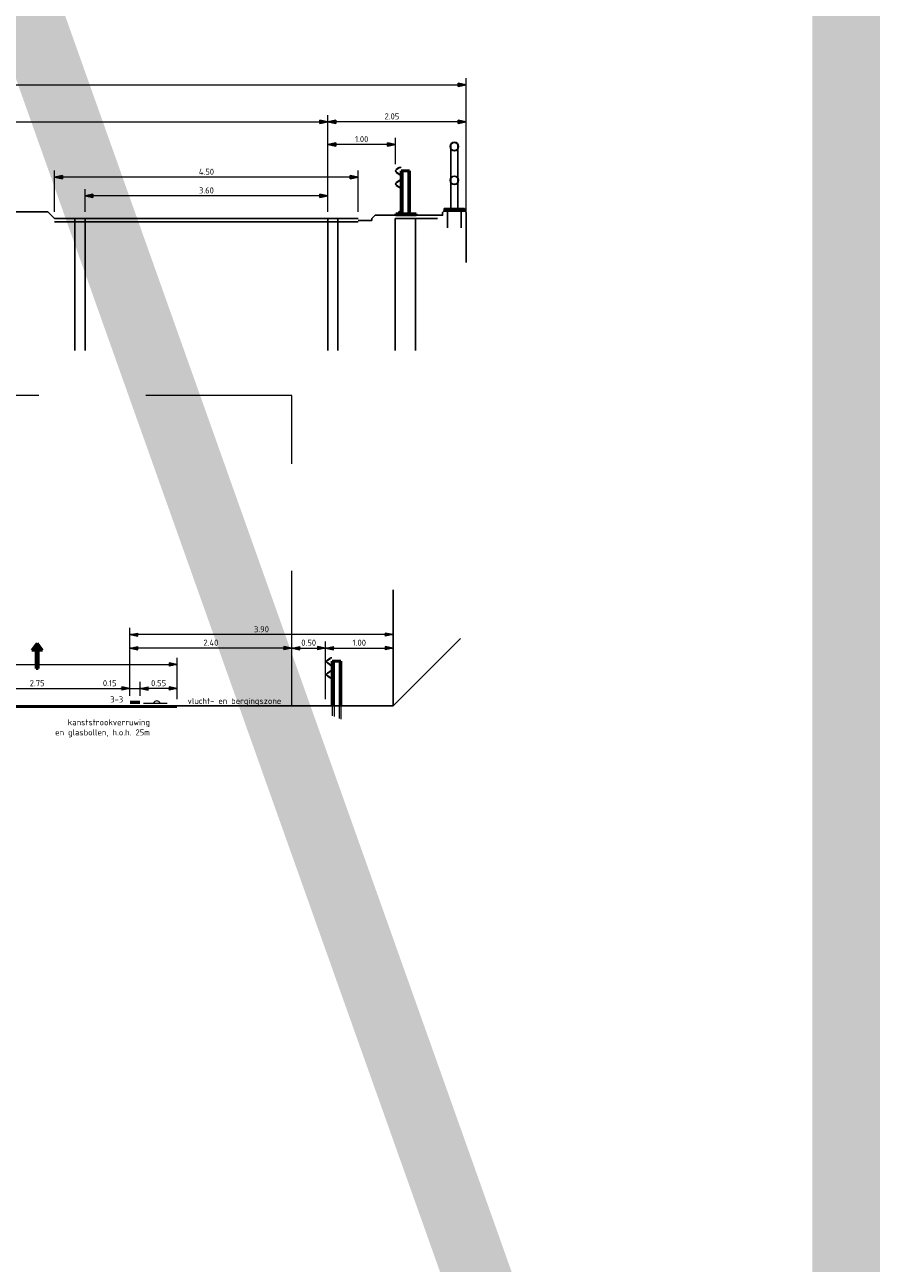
# Model space of a CAD drawing. Header units: metres. Extents: x -699 to 2316, y -1199 to 781.
# Tile 229 of 256: x -19 to -6, y 8 to 27. Entities that reach past the tile are written whole.
import ezdxf
from ezdxf.enums import TextEntityAlignment as Align

# ---------------------------------------------------------------- set-up
doc = ezdxf.new("R2010")
doc.units = ezdxf.units.M
doc.header["$PDMODE"] = 1
doc.linetypes.add('HIDDEN2', pattern=[4.7625, 3.175, -1.5875])
for name, color, linetype, lineweight in [('B-WE-GW-BERM-GD', 90, 'Continuous', 25), ('N-WE-BV-GELEIDECONSTRUCTIE-GD', 210, 'Continuous', 50), ('N-WE-VH-VERHARDING-GD', 252, 'Continuous', 50), ('N-WE-VV-MARKERING-GD', 170, 'Continuous', 50), ('X-XX-AL-M', 7, 'Continuous', 18), ('X-XX-AL-T18', 10, 'Continuous', 18), ('X-XX-AL-T25', 7, 'Continuous', 25)]:
    doc.layers.add(name, color=color, linetype=linetype, lineweight=lineweight)
doc.layers.add('X-XX-AL-TEKENBLAD_VIEWPORT-G', color=7, linetype='Continuous', lineweight=18, plot=False)
doc.styles.add('NLCS-ISO Standaard', font='NLCS-ISO.ttf')
doc.linetypes.add('ZIGZAG', pattern='A,0.00254,-5.08,[131,ltypeshp.shx,S=5.08,R=0,X=-5.08,Y=0],-10.16,[131,ltypeshp.shx,S=5.08,R=180,X=5.08,Y=0],-5.08', length=20.32254)
doc.dimstyles.new('NLCS-T18-Pijl-ANNOTATIVE-A', dxfattribs={"dimtxt": 1.8, "dimasz": 1.35, "dimexe": 2, "dimexo": 2, "dimgap": 0.7, "dimtad": 1, "dimlfac": -1, "dimzin": 0, "dimdsep": 46, "dimtxsty": 'NLCS-ISO Standaard', "dimblk": 'Pijl', "dimblk1": 'Pijl', "dimblk2": 'Pijl', "dimcen": 2.5, "dimdle": 2, "dimclrd": 256, "dimclre": 256, "dimclrt": 256, "dimadec": 0, "dimazin": 0, "dimtfac": 1, "dimtofl": 0, "dimtmove": 0, "dimatfit": 3, "dimldrblk": 'Pijl', "dimfxl": 1, "dimtolj": 1, "dimtzin": 0, "dimlwd": 18, "dimlwe": 18, "dimarcsym": 0})

# ---------------------------------------------------------------- blocks, each defined once
blk = doc.blocks.new('Eco-Safe 1.33m KW')
at = {"layer": 'N-WE-BV-GELEIDECONSTRUCTIE-GD'}
for p, q in [((-0.062, 0.66), (-0.062, 0.048)), ((-0.052, 0.66), (-0.062, 0.66)), ((-0.052, 0.66), (-0.037, 0.66)), ((-0.037, 0.66), (0.037, 0.66)), ((0.037, 0.66), (0.052, 0.66)), ((0.062, 0.66), (0.052, 0.66)), ((0.062, 0.66), (0.062, 0.575)), ((0.062, 0.545), (0.062, 0.575)), ((0.062, 0.545), (0.062, 0.066)), ((-0.157, 0.018), (0.142, 0.018)), ((-0.157, 0.003), (-0.157, 0.018)), ((0.142, 0.003), (-0.157, 0.003)), ((0.061, 0.067), (0.061, 0.037)), ((0.087, 0.041), (0.061, 0.067)), ((0.061, 0.037), (0.076, 0.022)), ((0.062, 0.036), (0.062, 0.018)), ((0.142, 0.018), (0.142, 0.003))]:
    blk.add_line(p, q, dxfattribs=at)
at = {"layer": 'N-WE-BV-GELEIDECONSTRUCTIE-GD', "color": 8, "lineweight": 13}
for p, q in [((-0.037, 0.66), (-0.037, 0.022)), ((0.037, 0.66), (0.037, 0.019)), ((0.065, 0.545), (0.065, 0.575)), ((0.067, 0.71), (0.068, 0.713)), ((0.067, 0.71), (0.067, 0.709)), ((0.09, 0.706), (0.067, 0.71)), ((0.088, 0.706), (0.067, 0.709)), ((0.068, 0.713), (0.091, 0.709)), ((0.068, 0.575), (0.068, 0.545)), ((0.074, 0.597), (0.131, 0.637)), ((0.077, 0.597), (0.134, 0.637)), ((0.136, 0.635), (0.079, 0.594)), ((0.131, 0.676), (0.091, 0.704)), ((0.134, 0.676), (0.094, 0.704)), ((0.096, 0.707), (0.136, 0.679)), ((0.067, 0.41), (0.088, 0.414)), ((0.067, 0.41), (0.09, 0.414)), ((0.067, 0.41), (0.067, 0.41)), ((0.068, 0.407), (0.067, 0.41)), ((0.091, 0.411), (0.068, 0.407)), ((0.131, 0.482), (0.074, 0.523)), ((0.134, 0.482), (0.077, 0.523)), ((0.079, 0.525), (0.136, 0.485)), ((0.091, 0.415), (0.131, 0.443)), ((0.094, 0.415), (0.134, 0.443)), ((0.136, 0.441), (0.096, 0.413)), ((-0.082, 0.022), (-0.032, 0.022)), ((-0.082, 0.018), (-0.082, 0.022)), ((-0.069, 0.037), (-0.071, 0.035)), ((-0.071, 0.023), (-0.071, 0.035)), ((-0.069, 0.022), (-0.071, 0.023)), ((-0.046, 0.037), (-0.069, 0.037)), ((-0.063, 0.04), (-0.065, 0.038)), ((-0.049, 0.038), (-0.065, 0.038)), ((-0.065, 0.037), (-0.065, 0.038)), ((-0.065, 0.001), (-0.065, 0.003)), ((-0.065, 0.001), (-0.049, 0.001)), ((-0.065, 0), (-0.065, 0.001)), ((-0.064, 0.023), (-0.064, 0.035)), ((-0.063, 0.04), (-0.063, 0.047)), ((-0.063, 0.04), (-0.052, 0.04)), ((-0.054, 0.049), (-0.061, 0.049)), ((-0.061, 0.04), (-0.061, 0.047)), ((-0.056, 0.04), (-0.056, 0.047)), ((-0.052, 0.04), (-0.052, 0.047)), ((-0.052, 0.04), (-0.049, 0.038)), ((-0.05, 0.023), (-0.05, 0.035)), ((-0.05, 0), (-0.049, 0.001)), ((-0.049, 0.037), (-0.049, 0.038)), ((-0.049, 0.001), (-0.049, 0.003)), ((-0.046, 0.037), (-0.044, 0.035)), ((-0.046, 0.022), (-0.044, 0.023)), ((-0.044, 0.023), (-0.044, 0.035)), ((-0.032, 0.018), (-0.032, 0.022)), ((0.067, 0.022), (0.117, 0.022)), ((0.067, 0.018), (0.067, 0.022)), ((0.081, 0.037), (0.079, 0.035)), ((0.079, 0.023), (0.079, 0.035)), ((0.081, 0.022), (0.079, 0.023)), ((0.104, 0.037), (0.081, 0.037)), ((0.087, 0.04), (0.084, 0.038)), ((0.1, 0.038), (0.084, 0.038)), ((0.084, 0.037), (0.084, 0.038)), ((0.084, 0.001), (0.084, 0.003)), ((0.084, 0.001), (0.1, 0.001)), ((0.085, 0), (0.084, 0.001)), ((0.085, 0.023), (0.085, 0.035)), ((0.087, 0.04), (0.087, 0.047)), ((0.087, 0.04), (0.098, 0.04)), ((0.088, 0.04), (0.088, 0.047)), ((0.096, 0.049), (0.089, 0.049)), ((0.094, 0.04), (0.094, 0.047)), ((0.098, 0.04), (0.098, 0.047)), ((0.098, 0.04), (0.1, 0.038)), ((0.099, 0.023), (0.099, 0.035)), ((0.1, 0.037), (0.1, 0.038)), ((0.1, 0.001), (0.1, 0.003)), ((0.1, 0), (0.1, 0.001)), ((0.104, 0.037), (0.106, 0.035)), ((0.104, 0.022), (0.106, 0.023)), ((0.106, 0.023), (0.106, 0.035)), ((0.108, 0.022), (0.106, 0.024)), ((0.117, 0.018), (0.117, 0.022))]:
    blk.add_line(p, q, dxfattribs=at)
for centre, radius, start, end in [((0.089, 0.575), 0.027, 125, 180), ((0.092, 0.575), 0.027, 125, 180), ((0.092, 0.575), 0.024, 125, 180), ((0.086, 0.697), 0.00898, 55, 81.2538), ((0.089, 0.697), 0.00898, 55, 81.2538), ((0.089, 0.697), 0.012, 55, 81.2538), ((0.118, 0.657), 0.024, 305, 55), ((0.121, 0.657), 0.024, 305, 55), ((0.121, 0.657), 0.027, 305, 55), ((0.089, 0.545), 0.027, 180, 235), ((0.092, 0.545), 0.027, 180, 235), ((0.092, 0.545), 0.024, 180, 235), ((0.086, 0.422), 0.00898, 278.7462, 305), ((0.089, 0.422), 0.00898, 278.7462, 305), ((0.089, 0.422), 0.012, 278.7462, 305), ((0.118, 0.463), 0.024, 305, 55), ((0.121, 0.463), 0.024, 305, 55), ((0.121, 0.463), 0.027, 305, 55), ((-0.061, 0.047), 0.002, 90, 134.0146), ((-0.054, 0.047), 0.002, 45.9854, 90), ((0.089, 0.047), 0.002, 90, 134.0146), ((0.096, 0.047), 0.002, 45.9854, 90)]:
    blk.add_arc(centre, radius, start, end, dxfattribs=at)
for points in [[(-0.064, 0.035), (-0.068, 0.037), (-0.071, 0.035)], [(-0.071, 0.023), (-0.068, 0.021), (-0.064, 0.023)], [(-0.05, 0.035), (-0.057, 0.037), (-0.064, 0.035)], [(-0.064, 0.023), (-0.057, 0.021), (-0.05, 0.023)], [(-0.044, 0.035), (-0.047, 0.037), (-0.05, 0.035)], [(-0.05, 0.023), (-0.047, 0.021), (-0.044, 0.023)], [(0.085, 0.035), (0.082, 0.037), (0.079, 0.035)], [(0.079, 0.023), (0.082, 0.021), (0.085, 0.023)], [(0.099, 0.035), (0.092, 0.037), (0.085, 0.035)], [(0.085, 0.023), (0.092, 0.021), (0.099, 0.023)], [(0.106, 0.035), (0.103, 0.037), (0.099, 0.035)], [(0.099, 0.023), (0.103, 0.021), (0.106, 0.023)]]:
    blk.add_rational_spline(points, [1, 1.15470053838, 1], degree=2, dxfattribs=at)
for points, knots in [([(-0.061, 0.047), (-0.061, 0.047), (-0.061, 0.047), (-0.061, 0.047), (-0.061, 0.047), (-0.062, 0.047), (-0.062, 0.048), (-0.062, 0.048), (-0.062, 0.048), (-0.062, 0.048), (-0.062, 0.048), (-0.063, 0.048), (-0.063, 0.048), (-0.063, 0.047), (-0.063, 0.047), (-0.063, 0.047), (-0.063, 0.047), (-0.063, 0.047), (-0.063, 0.047)], [-0.3417552, -0.3417552, -0.3417552, -0.3417552, -0.3056951, -0.3056951, -0.2627872, -0.2627872, -0.2004937, -0.2004937, 0, 0, 0, 0.2004937, 0.2004937, 0.2627872, 0.2627872, 0.3056951, 0.3056951, 0.3417552, 0.3417552, 0.3417552, 0.3417552]), ([(-0.056, 0.047), (-0.056, 0.047), (-0.056, 0.047), (-0.056, 0.047), (-0.056, 0.047), (-0.056, 0.047), (-0.057, 0.048), (-0.057, 0.048), (-0.058, 0.048), (-0.059, 0.048), (-0.059, 0.048), (-0.06, 0.048), (-0.061, 0.048), (-0.061, 0.047), (-0.061, 0.047), (-0.061, 0.047), (-0.061, 0.047), (-0.061, 0.047), (-0.061, 0.047)], [-0.3417552, -0.3417552, -0.3417552, -0.3417552, -0.3056951, -0.3056951, -0.2627872, -0.2627872, -0.2004937, -0.2004937, 0, 0, 0, 0.2004937, 0.2004937, 0.2627872, 0.2627872, 0.3056951, 0.3056951, 0.3417552, 0.3417552, 0.3417552, 0.3417552]), ([(-0.052, 0.047), (-0.052, 0.047), (-0.052, 0.047), (-0.052, 0.047), (-0.052, 0.047), (-0.052, 0.047), (-0.052, 0.048), (-0.053, 0.048), (-0.053, 0.048), (-0.054, 0.048), (-0.054, 0.048), (-0.055, 0.048), (-0.055, 0.048), (-0.056, 0.047), (-0.056, 0.047), (-0.056, 0.047), (-0.056, 0.047), (-0.056, 0.047), (-0.056, 0.047)], [-0.3417552, -0.3417552, -0.3417552, -0.3417552, -0.3056951, -0.3056951, -0.2627872, -0.2627872, -0.2004937, -0.2004937, 0, 0, 0, 0.2004937, 0.2004937, 0.2627872, 0.2627872, 0.3056951, 0.3056951, 0.3417552, 0.3417552, 0.3417552, 0.3417552]), ([(-0.052, 0.048), (-0.052, 0.048), (-0.052, 0.048), (-0.052, 0.048), (-0.052, 0.047), (-0.052, 0.047), (-0.052, 0.047), (-0.052, 0.047), (-0.052, 0.047), (-0.052, 0.047)], [0.1221857, 0.1221857, 0.1221857, 0.1221857, 0.2004937, 0.2004937, 0.2627872, 0.2627872, 0.3056951, 0.3056951, 0.3417552, 0.3417552, 0.3417552, 0.3417552]), ([(0.088, 0.047), (0.088, 0.047), (0.088, 0.047), (0.088, 0.047), (0.088, 0.047), (0.088, 0.047), (0.088, 0.048), (0.088, 0.048), (0.088, 0.048), (0.088, 0.048), (0.087, 0.048), (0.087, 0.048), (0.087, 0.048), (0.087, 0.047), (0.087, 0.047), (0.087, 0.047), (0.087, 0.047), (0.087, 0.047), (0.087, 0.047)], [-0.3417552, -0.3417552, -0.3417552, -0.3417552, -0.3056951, -0.3056951, -0.2627872, -0.2627872, -0.2004937, -0.2004937, 0, 0, 0, 0.2004937, 0.2004937, 0.2627872, 0.2627872, 0.3056951, 0.3056951, 0.3417552, 0.3417552, 0.3417552, 0.3417552]), ([(0.094, 0.047), (0.094, 0.047), (0.094, 0.047), (0.094, 0.047), (0.094, 0.047), (0.093, 0.047), (0.093, 0.048), (0.092, 0.048), (0.092, 0.048), (0.091, 0.048), (0.09, 0.048), (0.09, 0.048), (0.089, 0.048), (0.089, 0.047), (0.088, 0.047), (0.088, 0.047), (0.088, 0.047), (0.088, 0.047), (0.088, 0.047)], [-0.3417552, -0.3417552, -0.3417552, -0.3417552, -0.3056951, -0.3056951, -0.2627872, -0.2627872, -0.2004937, -0.2004937, 0, 0, 0, 0.2004937, 0.2004937, 0.2627872, 0.2627872, 0.3056951, 0.3056951, 0.3417552, 0.3417552, 0.3417552, 0.3417552]), ([(0.098, 0.047), (0.098, 0.047), (0.098, 0.047), (0.098, 0.047), (0.098, 0.047), (0.098, 0.047), (0.097, 0.048), (0.097, 0.048), (0.096, 0.048), (0.096, 0.048), (0.095, 0.048), (0.095, 0.048), (0.094, 0.048), (0.094, 0.047), (0.094, 0.047), (0.094, 0.047), (0.094, 0.047), (0.094, 0.047), (0.094, 0.047)], [-0.3417552, -0.3417552, -0.3417552, -0.3417552, -0.3056951, -0.3056951, -0.2627872, -0.2627872, -0.2004937, -0.2004937, 0, 0, 0, 0.2004937, 0.2004937, 0.2627872, 0.2627872, 0.3056951, 0.3056951, 0.3417552, 0.3417552, 0.3417552, 0.3417552]), ([(0.098, 0.048), (0.098, 0.048), (0.098, 0.048), (0.098, 0.048), (0.098, 0.047), (0.098, 0.047), (0.098, 0.047), (0.098, 0.047), (0.098, 0.047), (0.098, 0.047)], [0.1221857, 0.1221857, 0.1221857, 0.1221857, 0.2004937, 0.2004937, 0.2627872, 0.2627872, 0.3056951, 0.3056951, 0.3417552, 0.3417552, 0.3417552, 0.3417552])]:
    blk.add_open_spline(points, degree=3, knots=knots, dxfattribs=at)
blk = doc.blocks.new('Pijl')
h = blk.add_hatch(color=256)
h.paths.add_polyline_path([(0, 0), (-1.75, 0.35), (-1.75, 0)])
h.paths.add_polyline_path([(-1.75, 0), (-1.75, -0.35), (0, 0)])
for p, q in [((-1.9, 0), (0, 0)), ((0, 0), (-1.75, 0.35)), ((-1.75, 0.35), (-1.75, -0.35)), ((0, 0), (-1.75, -0.35))]:
    blk.add_line(p, q)
blk = doc.blocks.new('*D1115')
at = {"lineweight": 18, "transparency": 16777216}
for p, q in [((-18.681, 23.736), (-18.681, 24.349)), ((-14.248, 24.249), (-18.613, 24.249)), ((-14.181, 23.736), (-14.181, 24.349))]:
    blk.add_line(p, q, dxfattribs=at)
at = {"layer": 'Defpoints', "color": 0, "transparency": 16777216}
for p in [(-18.681, 24.249), (-18.681, 23.636), (-14.181, 23.636)]:
    blk.add_point(p, dxfattribs=at)
at = {"lineweight": 18, "transparency": 16777216, "xscale": 0.0675, "yscale": 0.0675, "zscale": 0.0675, "rotation": 180}
blk.add_blockref('Pijl', (-18.681, 24.249), dxfattribs=at)
at = {"lineweight": 18, "transparency": 16777216, "xscale": 0.0675, "yscale": 0.0675, "zscale": 0.0675}
blk.add_blockref('Pijl', (-14.181, 24.249), dxfattribs=at)
at = {"transparency": 16777216, "insert": (-16.431, 24.329), "char_height": 0.09, "attachment_point": 5, "style": 'NLCS-ISO Standaard'}
blk.add_mtext('\\A1;4.50', dxfattribs=at)
blk = doc.blocks.new('*D1116')
at = {"lineweight": 18, "transparency": 16777216}
for p, q in [((-18.231, 23.736), (-18.231, 24.073)), ((-14.631, 23.736), (-14.631, 24.073)), ((-14.698, 23.973), (-18.163, 23.973))]:
    blk.add_line(p, q, dxfattribs=at)
at = {"layer": 'Defpoints', "color": 0, "transparency": 16777216}
for p in [(-18.231, 23.973), (-18.231, 23.636), (-14.631, 23.636)]:
    blk.add_point(p, dxfattribs=at)
at = {"lineweight": 18, "transparency": 16777216, "xscale": 0.0675, "yscale": 0.0675, "zscale": 0.0675, "rotation": 180}
blk.add_blockref('Pijl', (-18.231, 23.973), dxfattribs=at)
at = {"lineweight": 18, "transparency": 16777216, "xscale": 0.0675, "yscale": 0.0675, "zscale": 0.0675}
blk.add_blockref('Pijl', (-14.631, 23.973), dxfattribs=at)
at = {"transparency": 16777216, "insert": (-16.431, 24.053), "char_height": 0.09, "attachment_point": 5, "style": 'NLCS-ISO Standaard'}
blk.add_mtext('\\A1;3.60', dxfattribs=at)
blk = doc.blocks.new('A$C6F1B73DA')
for p, q in [((0.809, 0.979), (0.809, 1.047)), ((0.809, 0.554), (0.809, 0.979)), ((0.911, 0.979), (0.911, 1.047)), ((0.911, 0.554), (0.911, 0.979)), ((0.809, 0.554), (0.809, 0.479)), ((0.911, 0.554), (0.911, 0.479)), ((0.809, 0.09), (0.809, 0.479)), ((0.911, 0.09), (0.911, 0.479)), ((0.705, 0.06), (0.685, 0.04)), ((0.71, 0.08), (0.705, 0.06)), ((1.015, 0.06), (0.705, 0.06)), ((0.71, 0.1), (0.71, 0.08)), ((1.01, 0.1), (0.71, 0.1)), ((1.01, 0.08), (0.71, 0.08)), ((0.749, 0.1), (0.749, 0.06)), ((0.75, 0.08), (0.97, 0.08)), ((0.76, 0.1), (0.76, -0.187)), ((0.771, 0.1), (0.771, 0.06)), ((0.809, 0.09), (0.911, 0.09)), ((0.949, 0.06), (0.949, 0.1)), ((0.96, -0.186), (0.96, 0.1)), ((0.971, 0.06), (0.971, 0.1)), ((1.01, 0.08), (1.01, 0.1)), ((1.015, 0.06), (1.01, 0.08)), ((1.015, 0.06), (1.035, 0.04))]:
    blk.add_line(p, q)
for centre, radius in [((0.86, 1.017), 0.0635), ((0.86, 1.017), 0.0595), ((0.86, 0.517), 0.0635), ((0.86, 0.517), 0.0595)]:
    blk.add_circle(centre, radius)
blk = doc.blocks.new('*D1117')
at = {"lineweight": 18, "transparency": 16777216}
for p, q in [((-31.531, 23.776), (-31.531, 25.719)), ((-12.581, 23.826), (-12.581, 25.719)), ((-31.463, 25.619), (-12.648, 25.619))]:
    blk.add_line(p, q, dxfattribs=at)
at = {"layer": 'Defpoints', "color": 0, "transparency": 16777216}
for p in [(-12.581, 25.619), (-12.581, 23.726), (-31.531, 23.676)]:
    blk.add_point(p, dxfattribs=at)
at = {"lineweight": 18, "transparency": 16777216, "xscale": 0.0675, "yscale": 0.0675, "zscale": 0.0675, "rotation": 180}
blk.add_blockref('Pijl', (-31.531, 25.619), dxfattribs=at)
at = {"lineweight": 18, "transparency": 16777216, "xscale": 0.0675, "yscale": 0.0675, "zscale": 0.0675}
blk.add_blockref('Pijl', (-12.581, 25.619), dxfattribs=at)
at = {"transparency": 16777216, "insert": (-24.031, 25.699), "char_height": 0.09, "attachment_point": 5, "style": 'NLCS-ISO Standaard'}
blk.add_mtext('\\A1;18.95', dxfattribs=at)
blk = doc.blocks.new('*D1118')
at = {"lineweight": 18, "transparency": 16777216}
for p, q in [((-25.731, 23.686), (-25.731, 25.171)), ((-14.631, 23.736), (-14.631, 25.171)), ((-25.663, 25.071), (-14.698, 25.071))]:
    blk.add_line(p, q, dxfattribs=at)
at = {"layer": 'Defpoints', "color": 0, "transparency": 16777216}
for p in [(-14.631, 25.071), (-25.731, 23.586), (-14.631, 23.636)]:
    blk.add_point(p, dxfattribs=at)
at = {"lineweight": 18, "transparency": 16777216, "xscale": 0.0675, "yscale": 0.0675, "zscale": 0.0675, "rotation": 180}
blk.add_blockref('Pijl', (-25.731, 25.071), dxfattribs=at)
at = {"lineweight": 18, "transparency": 16777216, "xscale": 0.0675, "yscale": 0.0675, "zscale": 0.0675}
blk.add_blockref('Pijl', (-14.631, 25.071), dxfattribs=at)
at = {"transparency": 16777216, "insert": (-23.931, 25.151), "char_height": 0.09, "attachment_point": 5, "style": 'NLCS-ISO Standaard'}
blk.add_mtext('\\A1;11.10', dxfattribs=at)
blk = doc.blocks.new('*D1121')
at = {"lineweight": 18, "transparency": 16777216}
for p, q in [((-14.631, 23.736), (-14.631, 25.171)), ((-12.581, 23.686), (-12.581, 25.171)), ((-12.648, 25.071), (-14.563, 25.071))]:
    blk.add_line(p, q, dxfattribs=at)
at = {"layer": 'Defpoints', "color": 0, "transparency": 16777216}
for p in [(-14.631, 25.071), (-14.631, 23.636), (-12.581, 23.586)]:
    blk.add_point(p, dxfattribs=at)
at = {"lineweight": 18, "transparency": 16777216, "xscale": 0.0675, "yscale": 0.0675, "zscale": 0.0675, "rotation": 180}
blk.add_blockref('Pijl', (-14.631, 25.071), dxfattribs=at)
at = {"lineweight": 18, "transparency": 16777216, "xscale": 0.0675, "yscale": 0.0675, "zscale": 0.0675}
blk.add_blockref('Pijl', (-12.581, 25.071), dxfattribs=at)
at = {"transparency": 16777216, "insert": (-13.681, 25.151), "char_height": 0.09, "attachment_point": 5, "style": 'NLCS-ISO Standaard'}
blk.add_mtext('\\A1;2.05', dxfattribs=at)
blk = doc.blocks.new('*D1122')
at = {"lineweight": 18, "transparency": 16777216}
for p, q in [((-14.631, 23.736), (-14.631, 24.833)), ((-13.628, 24.443), (-13.628, 24.833)), ((-13.696, 24.733), (-14.563, 24.733))]:
    blk.add_line(p, q, dxfattribs=at)
at = {"layer": 'Defpoints', "color": 0, "transparency": 16777216}
for p in [(-14.631, 24.733), (-13.628, 24.343), (-14.631, 23.636)]:
    blk.add_point(p, dxfattribs=at)
at = {"lineweight": 18, "transparency": 16777216, "xscale": 0.0675, "yscale": 0.0675, "zscale": 0.0675, "rotation": 180}
blk.add_blockref('Pijl', (-14.631, 24.733), dxfattribs=at)
at = {"lineweight": 18, "transparency": 16777216, "xscale": 0.0675, "yscale": 0.0675, "zscale": 0.0675}
blk.add_blockref('Pijl', (-13.628, 24.733), dxfattribs=at)
at = {"transparency": 16777216, "insert": (-14.13, 24.813), "char_height": 0.09, "attachment_point": 5, "style": 'NLCS-ISO Standaard'}
blk.add_mtext('\\A1;1.00', dxfattribs=at)
blk = doc.blocks.new('*D1168')
at = {"layer": 'Defpoints', "color": 0, "transparency": 16777216}
for p in [(-17.565, 16.667), (-20.315, 16.461), (-17.565, 16.461)]:
    blk.add_point(p, dxfattribs=at)
at = {"layer": 'X-XX-AL-M', "lineweight": 18, "transparency": 16777216}
for p, q in [((-20.315, 16.561), (-20.315, 16.767)), ((-17.565, 16.561), (-17.565, 16.767)), ((-20.248, 16.667), (-17.633, 16.667))]:
    blk.add_line(p, q, dxfattribs=at)
at = {"layer": 'X-XX-AL-M', "lineweight": 18, "transparency": 16777216, "xscale": 0.0675, "yscale": 0.0675, "zscale": 0.0675, "rotation": 180}
blk.add_blockref('Pijl', (-20.315, 16.667), dxfattribs=at)
at = {"layer": 'X-XX-AL-M', "lineweight": 18, "transparency": 16777216, "xscale": 0.0675, "yscale": 0.0675, "zscale": 0.0675}
blk.add_blockref('Pijl', (-17.565, 16.667), dxfattribs=at)
at = {"layer": 'X-XX-AL-M', "transparency": 16777216, "insert": (-18.94, 16.747), "char_height": 0.09, "attachment_point": 5, "style": 'NLCS-ISO Standaard'}
blk.add_mtext('\\A1;2.75', dxfattribs=at)
blk = doc.blocks.new('*D1164')
at = {"layer": 'Defpoints', "color": 0, "transparency": 16777216}
for p in [(-16.865, 17.024), (-24.165, 16.411), (-16.865, 16.411)]:
    blk.add_point(p, dxfattribs=at)
at = {"layer": 'X-XX-AL-M', "lineweight": 18, "transparency": 16777216}
for p, q in [((-24.165, 16.511), (-24.165, 17.124)), ((-16.865, 16.511), (-16.865, 17.124)), ((-24.098, 17.024), (-16.933, 17.024))]:
    blk.add_line(p, q, dxfattribs=at)
at = {"layer": 'X-XX-AL-M', "lineweight": 18, "transparency": 16777216, "xscale": 0.0675, "yscale": 0.0675, "zscale": 0.0675, "rotation": 180}
blk.add_blockref('Pijl', (-24.165, 17.024), dxfattribs=at)
at = {"layer": 'X-XX-AL-M', "lineweight": 18, "transparency": 16777216, "xscale": 0.0675, "yscale": 0.0675, "zscale": 0.0675}
blk.add_blockref('Pijl', (-16.865, 17.024), dxfattribs=at)
at = {"layer": 'X-XX-AL-M', "transparency": 16777216, "insert": (-20.515, 17.104), "char_height": 0.09, "attachment_point": 5, "style": 'NLCS-ISO Standaard'}
blk.add_mtext('\\A1;7.30', dxfattribs=at)
blk = doc.blocks.new('*D1163')
at = {"layer": 'Defpoints', "color": 0, "transparency": 16777216}
for p in [(-17.415, 16.667), (-17.565, 16.461), (-17.415, 16.461)]:
    blk.add_point(p, dxfattribs=at)
at = {"layer": 'X-XX-AL-M', "lineweight": 18, "transparency": 16777216}
for p, q in [((-17.565, 16.561), (-17.565, 16.767)), ((-17.415, 16.561), (-17.415, 16.767)), ((-17.99, 16.667), (-17.565, 16.667)), ((-17.633, 16.667), (-17.7, 16.667)), ((-17.565, 16.667), (-17.415, 16.667)), ((-17.348, 16.667), (-17.28, 16.667))]:
    blk.add_line(p, q, dxfattribs=at)
at = {"layer": 'X-XX-AL-M', "lineweight": 18, "transparency": 16777216, "xscale": 0.0675, "yscale": 0.0675, "zscale": 0.0675}
blk.add_blockref('Pijl', (-17.565, 16.667), dxfattribs=at)
at = {"layer": 'X-XX-AL-M', "lineweight": 18, "transparency": 16777216, "xscale": 0.0675, "yscale": 0.0675, "zscale": 0.0675, "rotation": 180}
blk.add_blockref('Pijl', (-17.415, 16.667), dxfattribs=at)
at = {"layer": 'X-XX-AL-M', "transparency": 16777216, "insert": (-17.865, 16.747), "char_height": 0.09, "attachment_point": 5, "style": 'NLCS-ISO Standaard'}
blk.add_mtext('\\A1;0.15', dxfattribs=at)
blk = doc.blocks.new('*D1162')
at = {"layer": 'Defpoints', "color": 0, "transparency": 16777216}
for p in [(-17.415, 16.667), (-17.415, 16.461), (-16.865, 16.411)]:
    blk.add_point(p, dxfattribs=at)
at = {"layer": 'X-XX-AL-M', "lineweight": 18, "transparency": 16777216}
for p, q in [((-17.415, 16.561), (-17.415, 16.767)), ((-16.865, 16.511), (-16.865, 16.767)), ((-16.933, 16.667), (-17.348, 16.667))]:
    blk.add_line(p, q, dxfattribs=at)
at = {"layer": 'X-XX-AL-M', "lineweight": 18, "transparency": 16777216, "xscale": 0.0675, "yscale": 0.0675, "zscale": 0.0675, "rotation": 180}
blk.add_blockref('Pijl', (-17.415, 16.667), dxfattribs=at)
at = {"layer": 'X-XX-AL-M', "lineweight": 18, "transparency": 16777216, "xscale": 0.0675, "yscale": 0.0675, "zscale": 0.0675}
blk.add_blockref('Pijl', (-16.865, 16.667), dxfattribs=at)
at = {"layer": 'X-XX-AL-M', "transparency": 16777216, "insert": (-17.14, 16.747), "char_height": 0.09, "attachment_point": 5, "style": 'NLCS-ISO Standaard'}
blk.add_mtext('\\A1;0.55', dxfattribs=at)
blk = doc.blocks.new('50001005')
for p, q in [((-0.002, -0.079), (0.002, 0.079)), ((0.002, 0.079), (5.439, 0.078)), ((5.439, 0.388), (7.486, 0.003)), ((7.486, 0.003), (5.439, -0.398)), ((5.439, -0.084), (-0.002, -0.079))]:
    blk.add_line(p, q)
for points in [[(5.439, 0.388), (5.439, 0.078)], [(7.419, 0.001), (7.419, 0.001), (7.419, 0.001), (7.419, 0.001), (7.419, 0.001), (7.419, 0.001)], [(7.419, 0.001), (7.419, 0.001), (7.419, 0.001), (7.419, 0.001), (7.419, 0.001)], [(7.419, 0.001), (7.419, 0.001), (7.419, 0.001), (7.419, 0.001), (7.419, 0.001), (7.419, 0.001)], [(5.439, -0.084), (5.439, -0.398)]]:
    blk.add_lwpolyline(points)
for points in [[(5.439, 0.078), (5.439, -0.084), (0.002, 0.079), (-0.002, -0.079)], [(7.486, 0.003), (5.439, 0.388), (5.439, -0.398)]]:
    blk.add_solid(points)
blk = doc.blocks.new('*D1160')
at = {"layer": 'Defpoints', "color": 0, "transparency": 16777216}
for p in [(-17.565, 17.267), (-17.565, 16.461), (-15.165, 16.411)]:
    blk.add_point(p, dxfattribs=at)
at = {"layer": 'X-XX-AL-M', "lineweight": 18, "transparency": 16777216}
for p, q in [((-17.565, 16.561), (-17.565, 17.367)), ((-15.233, 17.267), (-17.498, 17.267)), ((-15.165, 16.511), (-15.165, 17.367))]:
    blk.add_line(p, q, dxfattribs=at)
at = {"layer": 'X-XX-AL-M', "lineweight": 18, "transparency": 16777216, "xscale": 0.0675, "yscale": 0.0675, "zscale": 0.0675, "rotation": 180}
blk.add_blockref('Pijl', (-17.565, 17.267), dxfattribs=at)
at = {"layer": 'X-XX-AL-M', "lineweight": 18, "transparency": 16777216, "xscale": 0.0675, "yscale": 0.0675, "zscale": 0.0675}
blk.add_blockref('Pijl', (-15.165, 17.267), dxfattribs=at)
at = {"layer": 'X-XX-AL-M', "transparency": 16777216, "insert": (-16.365, 17.347), "char_height": 0.09, "attachment_point": 5, "style": 'NLCS-ISO Standaard'}
blk.add_mtext('\\A1;2.40', dxfattribs=at)
blk = doc.blocks.new('*D1159')
at = {"layer": 'Defpoints', "color": 0, "transparency": 16777216}
for p in [(-13.665, 17.267), (-13.665, 17.267), (-14.665, 16.411)]:
    blk.add_point(p, dxfattribs=at)
at = {"layer": 'X-XX-AL-M', "lineweight": 18, "transparency": 16777216}
for p, q in [((-14.665, 16.511), (-14.665, 17.367)), ((-14.598, 17.267), (-13.733, 17.267))]:
    blk.add_line(p, q, dxfattribs=at)
at = {"layer": 'X-XX-AL-M', "lineweight": 18, "transparency": 16777216, "xscale": 0.0675, "yscale": 0.0675, "zscale": 0.0675, "rotation": 180}
blk.add_blockref('Pijl', (-14.665, 17.267), dxfattribs=at)
at = {"layer": 'X-XX-AL-M', "lineweight": 18, "transparency": 16777216, "xscale": 0.0675, "yscale": 0.0675, "zscale": 0.0675}
blk.add_blockref('Pijl', (-13.665, 17.267), dxfattribs=at)
at = {"layer": 'X-XX-AL-M', "transparency": 16777216, "insert": (-14.165, 17.347), "char_height": 0.09, "attachment_point": 5, "style": 'NLCS-ISO Standaard'}
blk.add_mtext('\\A1;1.00', dxfattribs=at)
blk = doc.blocks.new('*D1158')
at = {"layer": 'Defpoints', "color": 0, "transparency": 16777216}
for p in [(-14.665, 17.267), (-15.165, 16.411), (-14.665, 16.411)]:
    blk.add_point(p, dxfattribs=at)
at = {"layer": 'X-XX-AL-M', "lineweight": 18, "transparency": 16777216}
for p, q in [((-15.165, 16.511), (-15.165, 17.367)), ((-15.098, 17.267), (-14.733, 17.267)), ((-14.665, 16.511), (-14.665, 17.367))]:
    blk.add_line(p, q, dxfattribs=at)
at = {"layer": 'X-XX-AL-M', "lineweight": 18, "transparency": 16777216, "xscale": 0.0675, "yscale": 0.0675, "zscale": 0.0675, "rotation": 180}
blk.add_blockref('Pijl', (-15.165, 17.267), dxfattribs=at)
at = {"layer": 'X-XX-AL-M', "lineweight": 18, "transparency": 16777216, "xscale": 0.0675, "yscale": 0.0675, "zscale": 0.0675}
blk.add_blockref('Pijl', (-14.665, 17.267), dxfattribs=at)
at = {"layer": 'X-XX-AL-M', "transparency": 16777216, "insert": (-14.915, 17.347), "char_height": 0.09, "attachment_point": 5, "style": 'NLCS-ISO Standaard'}
blk.add_mtext('\\A1;0.50', dxfattribs=at)
blk = doc.blocks.new('*D1157')
at = {"layer": 'Defpoints', "color": 0, "transparency": 16777216}
for p in [(-17.565, 17.467), (-13.665, 17.467), (-17.565, 16.461)]:
    blk.add_point(p, dxfattribs=at)
at = {"layer": 'X-XX-AL-M', "lineweight": 18, "transparency": 16777216}
for p, q in [((-17.565, 16.561), (-17.565, 17.567)), ((-13.733, 17.467), (-17.498, 17.467))]:
    blk.add_line(p, q, dxfattribs=at)
at = {"layer": 'X-XX-AL-M', "lineweight": 18, "transparency": 16777216, "xscale": 0.0675, "yscale": 0.0675, "zscale": 0.0675, "rotation": 180}
blk.add_blockref('Pijl', (-17.565, 17.467), dxfattribs=at)
at = {"layer": 'X-XX-AL-M', "lineweight": 18, "transparency": 16777216, "xscale": 0.0675, "yscale": 0.0675, "zscale": 0.0675}
blk.add_blockref('Pijl', (-13.665, 17.467), dxfattribs=at)
at = {"layer": 'X-XX-AL-M', "transparency": 16777216, "insert": (-15.615, 17.547), "char_height": 0.09, "attachment_point": 5, "style": 'NLCS-ISO Standaard'}
blk.add_mtext('\\A1;3.90', dxfattribs=at)
blk = doc.blocks.new('Eco-Safe')
at = {"layer": 'N-WE-BV-GELEIDECONSTRUCTIE-GD'}
for p, q in [((-0.062, 0.66), (-0.062, 0)), ((-0.052, 0.66), (-0.062, 0.66)), ((-0.052, 0.66), (-0.037, 0.66)), ((-0.037, 0.66), (0.037, 0.66)), ((0.037, 0.66), (0.052, 0.66)), ((0.062, 0.66), (0.052, 0.66)), ((0.062, 0.66), (0.062, 0.575)), ((0.062, 0.545), (0.062, 0.575)), ((0.062, 0.545), (0.062, 0))]:
    blk.add_line(p, q, dxfattribs=at)
at = {"layer": 'N-WE-BV-GELEIDECONSTRUCTIE-GD', "color": 8, "lineweight": 13}
for p, q in [((-0.037, 0.66), (-0.037, 0)), ((0.037, 0.66), (0.037, 0)), ((0.065, 0.545), (0.065, 0.575)), ((0.067, 0.71), (0.068, 0.713)), ((0.067, 0.71), (0.067, 0.709)), ((0.09, 0.706), (0.067, 0.71)), ((0.088, 0.706), (0.067, 0.709)), ((0.068, 0.713), (0.091, 0.709)), ((0.068, 0.575), (0.068, 0.545)), ((0.074, 0.597), (0.131, 0.637)), ((0.077, 0.597), (0.134, 0.637)), ((0.136, 0.635), (0.079, 0.594)), ((0.131, 0.676), (0.091, 0.704)), ((0.134, 0.676), (0.094, 0.704)), ((0.096, 0.707), (0.136, 0.679)), ((0.067, 0.41), (0.088, 0.414)), ((0.067, 0.41), (0.09, 0.414)), ((0.067, 0.41), (0.067, 0.41)), ((0.068, 0.407), (0.067, 0.41)), ((0.091, 0.411), (0.068, 0.407)), ((0.131, 0.482), (0.074, 0.523)), ((0.134, 0.482), (0.077, 0.523)), ((0.079, 0.525), (0.136, 0.485)), ((0.091, 0.415), (0.131, 0.443)), ((0.094, 0.415), (0.134, 0.443)), ((0.136, 0.441), (0.096, 0.413))]:
    blk.add_line(p, q, dxfattribs=at)
at = {"layer": 'N-WE-BV-GELEIDECONSTRUCTIE-GD', "color": 252, "lineweight": 9}
for p, q in [((-0.062, 0), (-0.062, -0.2)), ((-0.037, 0), (-0.037, -0.19)), ((0.037, 0), (0.037, -0.16)), ((0.062, 0), (0.062, -0.15))]:
    blk.add_line(p, q, dxfattribs=at)
at = {"layer": 'N-WE-BV-GELEIDECONSTRUCTIE-GD', "color": 8, "lineweight": 13}
for centre, radius, start, end in [((0.089, 0.575), 0.027, 125, 180), ((0.092, 0.575), 0.027, 125, 180), ((0.092, 0.575), 0.024, 125, 180), ((0.086, 0.697), 0.00898, 55, 81.2538), ((0.089, 0.697), 0.00898, 55, 81.2538), ((0.089, 0.697), 0.012, 55, 81.2538), ((0.118, 0.657), 0.024, 305, 55), ((0.121, 0.657), 0.024, 305, 55), ((0.121, 0.657), 0.027, 305, 55), ((0.089, 0.545), 0.027, 180, 235), ((0.092, 0.545), 0.027, 180, 235), ((0.092, 0.545), 0.024, 180, 235), ((0.086, 0.422), 0.00898, 278.7462, 305), ((0.089, 0.422), 0.00898, 278.7462, 305), ((0.089, 0.422), 0.012, 278.7462, 305), ((0.118, 0.463), 0.024, 305, 55), ((0.121, 0.463), 0.024, 305, 55), ((0.121, 0.463), 0.027, 305, 55)]:
    blk.add_arc(centre, radius, start, end, dxfattribs=at)

msp = doc.modelspace()

# ---------------------------------------------------------------- linework, layer by layer
for p, q in [((-21.5808, 23.7358), (-18.7808, 23.7358)), ((-18.6808, 23.6358), (-18.7808, 23.7358)), ((-18.6808, 23.6358), (-18.7808, 23.7358)), ((-14.1808, 23.6358), (-18.6808, 23.6358)), ((-14.1808, 23.5858), (-18.6808, 23.5858)), ((-18.3808, 23.6358), (-18.3808, 21.6791)), ((-18.2308, 23.6358), (-18.2308, 21.6791)), ((-14.6308, 23.6358), (-14.6308, 21.6791)), ((-14.4808, 23.6358), (-14.4808, 21.6791)), ((-14.1808, 23.6058), (-13.9808, 23.6058)), ((-13.9808, 23.6358), (-13.9808, 23.6058)), ((-13.6308, 23.6358), (-13.6308, 21.6791)), ((-13.3308, 23.6358), (-13.6308, 23.6358)), ((-13.3308, 23.6358), (-13.3308, 21.6791)), ((-13.0058, 23.6358), (-13.3308, 23.6358))]:
    msp.add_line(p, q)
msp.add_lwpolyline([(-13.2558, 23.6858), (-12.9308, 23.6858), (-12.9308, 23.7258), (-12.9108, 23.7458), (-12.6008, 23.7458), (-12.5808, 23.7258), (-12.5808, 22.9858)])
at = {"flags": 128}
msp.add_lwpolyline([(-13.9808, 23.6358), (-13.9308, 23.6858), (-13.1058, 23.6858)], dxfattribs=at)
at = {"layer": 'B-WE-GW-BERM-GD', "linetype": 'HIDDEN2'}
for q in [(-13.6653, 18.1319), (-12.6653, 17.4112)]:
    msp.add_line((-13.6653, 16.4112), q, dxfattribs=at)
at = {"layer": 'B-WE-GW-BERM-GD'}
for p, q in [((-15.1653, 16.4112), (-16.8653, 16.4112)), ((-15.1653, 16.4112), (-14.6653, 16.4112)), ((-14.6653, 16.4112), (-13.6653, 16.4112))]:
    msp.add_line(p, q, dxfattribs=at)
at = {"layer": 'N-WE-VH-VERHARDING-GD', "linetype": 'HIDDEN2', "lineweight": 5, "flags": 128}
msp.add_lwpolyline([(-25.8653, 16.4112), (-15.1653, 16.4112), (-15.1653, 21.0112), (-25.8653, 21.0112)], close=True, dxfattribs=at)
at = {"layer": 'N-WE-VH-VERHARDING-GD', "const_width": 0.04, "flags": 128}
msp.add_lwpolyline([(-24.1653, 16.4012), (-16.8653, 16.4012)], dxfattribs=at)
at = {"layer": 'N-WE-VV-MARKERING-GD', "color": 6, "linetype": 'ZIGZAG', "lineweight": 9, "ltscale": 0.05}
msp.add_line((-17.0153, 16.4462), (-17.3653, 16.4462), dxfattribs=at)
at = {"layer": 'N-WE-VV-MARKERING-GD', "const_width": 0.05, "flags": 128}
msp.add_lwpolyline([(-17.5653, 16.4612), (-17.4153, 16.4612)], dxfattribs=at)
at = {"layer": 'N-WE-VV-MARKERING-GD', "color": 1, "lineweight": 18, "ltscale": 0.25}
msp.add_arc((-17.1653, 16.4262), 0.0567, 28.07249, 151.92751, dxfattribs=at)
at = {"layer": 'X-XX-AL-TEKENBLAD_VIEWPORT-G', "color": 40, "const_width": 1}
msp.add_lwpolyline([(-42.366, -7.4286), (-6.9485, -7.4286), (-6.9485, 92.2398), (-42.366, 92.2398)], close=True, dxfattribs=at)
at = {"layer": 'X-XX-AL-TEKENBLAD_VIEWPORT-G', "color": 3, "const_width": 1}
msp.add_lwpolyline([(-6.9485, -7.4286), (23.469, -7.4286), (23.469, 57.5816), (-6.9485, 57.5816)], close=True, dxfattribs=at)

# ---------------------------------------------------------------- block references
msp.add_blockref('A$C6F1B73DA', (-13.6159, 23.6858))
at = {"xscale": -1}
msp.add_blockref('Eco-Safe 1.33m KW', (-13.4808, 23.6858), dxfattribs=at)
at = {"layer": 'N-WE-BV-GELEIDECONSTRUCTIE-GD', "xscale": -1}
msp.add_blockref('Eco-Safe', (-14.5028, 16.4112), dxfattribs=at)
at = {"layer": 'N-WE-VV-MARKERING-GD', "xscale": 0.05000000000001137, "yscale": 0.1999999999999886, "zscale": 0.025, "rotation": 90}
msp.add_blockref('50001005', (-18.9403, 16.9641), dxfattribs=at)

# ---------------------------------------------------------------- texts
at = {"layer": 'X-XX-AL-T18', "style": 'NLCS-ISO Standaard'}
msp.add_text('3-3', height=0.09, dxfattribs=at).set_placement((-17.6653, 16.4612), align=Align.RIGHT)
msp.add_text('vlucht- en bergingszone', height=0.09, dxfattribs=at).set_placement((-16.0153, 16.4112), align=Align.BOTTOM_CENTER)

# ---------------------------------------------------------------- dimensions: what is measured, and where the dimension line sits
for base, p1, p2, picture, middle in [((-12.5808, 25.6193), (-31.5308, 23.6758), (-12.5808, 23.7258), '*D1117', (-24.0308, 25.6193)), ((-14.6308, 25.0714), (-25.7308, 23.5858), (-14.6308, 23.6358), '*D1118', (-23.9308, 25.0714)), ((-14.6308, 25.0714), (-12.5808, 23.5858), (-14.6308, 23.6358), '*D1121', (-13.6808, 25.0714)), ((-14.6308, 24.733), (-13.6284, 24.3426), (-14.6308, 23.6358), '*D1122', (-14.1296, 24.733))]:
    dim = msp.add_linear_dim(base=base, p1=p1, p2=p2, dimstyle='NLCS-T18-Pijl-ANNOTATIVE-A', override={"dimscale": 0.05})
    dim.commit()
    dim.dimension.update_dxf_attribs({"geometry": picture, "text_midpoint": middle, "dimtype": 160})
for base, p1, p2, picture, middle in [((-18.6808, 24.2486), (-14.1808, 23.6358), (-18.6808, 23.6358), '*D1115', (-16.4308, 24.2486)), ((-18.2308, 23.9732), (-14.6308, 23.6358), (-18.2308, 23.6358), '*D1116', (-16.4308, 23.9732))]:
    dim = msp.add_linear_dim(base=base, p1=p1, p2=p2, angle=180, dimstyle='NLCS-T18-Pijl-ANNOTATIVE-A', override={"dimscale": 0.05})
    dim.commit()
    dim.dimension.update_dxf_attribs({"geometry": picture, "text_midpoint": middle, "dimtype": 160})
at = {"layer": 'X-XX-AL-M'}
for base, p1, p2, override, picture, middle in [((-17.5653, 17.4674), (-13.6653, 17.4674), (-17.5653, 16.4612), {"dimscale": 0.05}, '*D1157', (-15.6153, 17.5474)), ((-17.5653, 17.2674), (-15.1653, 16.4112), (-17.5653, 16.4612), {"dimscale": 0.05}, '*D1160', (-16.3653, 17.3474)), ((-14.6653, 17.2674), (-15.1653, 16.4112), (-14.6653, 16.4112), {"dimscale": 0.05}, '*D1158', (-14.9153, 17.3474)), ((-13.6653, 17.2674), (-14.6653, 16.4112), (-13.6653, 17.2674), {"dimscale": 0.05}, '*D1159', (-14.1653, 17.3474)), ((-17.5653, 16.6674), (-20.3153, 16.4612), (-17.5653, 16.4612), {"dimscale": 0.05, "dimtix": 0, "dimtofl": 0, "dimtmove": 1, "dimatfit": 3}, '*D1168', (-18.9403, 16.7474)), ((-17.4153, 16.6674), (-16.8653, 16.4112), (-17.4153, 16.4612), {"dimscale": 0.05, "dimtix": 0, "dimtofl": 0, "dimtmove": 0, "dimatfit": 3}, '*D1162', (-17.1403, 16.7474))]:
    dim = msp.add_linear_dim(base=base, p1=p1, p2=p2, dimstyle='NLCS-T18-Pijl-ANNOTATIVE-A', override=override, dxfattribs=at)
    dim.commit()
    dim.dimension.update_dxf_attribs({"geometry": picture, "text_midpoint": middle})
for base, p1, p2, override, picture, middle in [((-16.8653, 17.0239), (-24.1653, 16.4112), (-16.8653, 16.4112), {"dimscale": 0.05, "dimtix": 0, "dimtofl": 0, "dimtmove": 0, "dimatfit": 3}, '*D1164', (-20.5153, 17.0239)), ((-17.4153, 16.6674), (-17.5653, 16.4612), (-17.4153, 16.4612), {"dimscale": 0.05, "dimtix": 0, "dimtofl": 0, "dimtmove": 1, "dimatfit": 3}, '*D1163', (-17.8653, 16.6674))]:
    dim = msp.add_linear_dim(base=base, p1=p1, p2=p2, dimstyle='NLCS-T18-Pijl-ANNOTATIVE-A', override=override, dxfattribs=at)
    dim.commit()
    dim.dimension.update_dxf_attribs({"geometry": picture, "text_midpoint": middle, "dimtype": 160})

# ---------------------------------------------------------------- next in the draw order: texts
at = {"layer": 'X-XX-AL-T25', "insert": (-17.2678, 15.9449), "char_height": 0.09, "attachment_point": 9, "style": 'NLCS-ISO Standaard', "bg_fill": 3, "box_fill_scale": 1.1, "bg_fill_color": 256, "bg_fill_transparency": 0}
msp.add_mtext('kanststrookverruwing\\Pen glasbollen, h.o.h. 25m', dxfattribs=at)

# ---------------------------------------------------------------- next in the draw order: linework, layer by layer
at = {"layer": 'X-XX-AL-TEKENBLAD_VIEWPORT-G', "color": 40, "const_width": 1}
msp.add_lwpolyline([(-42.366, 92.2398), (-6.9485, -7.4286)], dxfattribs=at)

doc.saveas('drawing.dxf')
